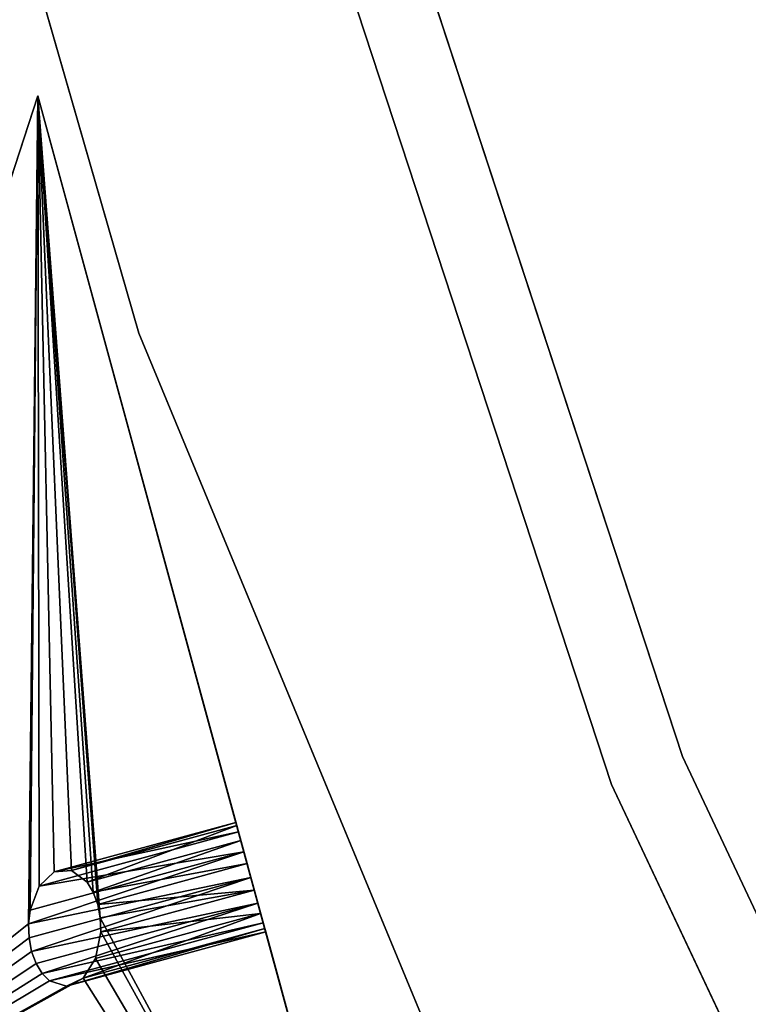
# Model space of a CAD drawing. Extents: x 0.3 to 17.2, y 0.3 to 17.2.
# Tile 82 of 256: x 1.8 to 2.2, y 6 to 6.5. Entities that reach past the tile are written whole.
import ezdxf

# ---------------------------------------------------------------- set-up
doc = ezdxf.new("R2010")
doc.units = 0
doc.header["$MEASUREMENT"] = 0
doc.layers.get('0').update_dxf_attribs({"linetype": 'CONTINUOUS'})

# ---------------------------------------------------------------- blocks, each defined once
blk = doc.blocks.new('LUXORE_PLAFON_STL_1')
at = {"color": 0}
for p, q in [((1.86678, 6.32961, -5.19685), (1.64099, 7.11335, -5.19685)), ((1.64099, 7.11335, -5.15748), (1.86678, 6.32961, -5.15748)), ((1.86678, 6.32961, -5.19685), (1.64099, 7.11335, -5.19685)), ((1.64099, 7.11335, -5.15748), (1.86678, 6.32961, -5.15748)), ((2.14757, 6.11105, 0), (1.87542, 6.94004, 0)), ((2.14757, 6.11105, -1.37795), (1.87542, 6.94004, -1.37795)), ((2.14757, 6.11105, 0), (1.87542, 6.94004, 0)), ((2.14757, 6.11105, -1.37795), (1.87542, 6.94004, -1.37795)), ((2.11099, 6.09649, -1.37795), (1.83733, 6.93008, -1.37795)), ((1.83733, 6.93008, 0), (2.11099, 6.09649, 0)), ((1.83733, 6.93008, 0), (2.11099, 6.09649, 0)), ((2.11099, 6.09649, -1.37795), (1.83733, 6.93008, -1.37795)), ((1.81459, 6.45233, -5.33469), (1.62819, 5.87988, -4.95028)), ((1.81459, 6.45233, -5.33469), (1.62819, 5.87988, -4.95028)), ((2.06836, 5.52115, -1.51782), (1.81459, 6.45233, -5.33469)), ((2.01531, 5.71582, -5.52772), (1.81459, 6.45233, -5.33469)), ((2.06836, 5.52115, -1.51782), (1.81459, 6.45233, -5.33469)), ((2.01531, 5.71582, -5.52772), (1.81459, 6.45233, -5.33469)), ((2.1789, 5.57608, -5.19685), (1.86678, 6.32961, -5.19685)), ((1.86678, 6.32961, -5.15748), (2.1789, 5.57608, -5.15748)), ((1.86678, 6.32961, -5.19685), (1.86678, 6.32961, -5.15748)), ((2.1789, 5.57608, -5.19685), (1.86678, 6.32961, -5.19685)), ((1.86678, 6.32961, -5.15748), (2.1789, 5.57608, -5.15748)), ((1.86678, 6.32961, -5.19685), (1.86678, 6.32961, -5.15748)), ((2.51953, 5.32179, 0), (2.14757, 6.11105, 0)), ((2.51953, 5.32179, -1.37795), (2.14757, 6.11105, -1.37795)), ((2.14757, 6.11105, -1.37795), (2.14757, 6.11105, 0)), ((2.51953, 5.32179, 0), (2.14757, 6.11105, 0)), ((2.14757, 6.11105, -1.37795), (2.14757, 6.11105, 0)), ((2.51953, 5.32179, -1.37795), (2.14757, 6.11105, -1.37795)), ((2.48502, 5.30285, -1.37795), (2.11099, 6.09649, -1.37795)), ((2.11099, 6.09649, 0), (2.48502, 5.30285, 0)), ((2.11099, 6.09649, 0), (2.48502, 5.30285, 0)), ((2.11099, 6.09649, 0), (2.11099, 6.09649, -1.37795)), ((2.48502, 5.30285, -1.37795), (2.11099, 6.09649, -1.37795)), ((2.11099, 6.09649, 0), (2.11099, 6.09649, -1.37795)), ((1.82305, 6.05137, -5.28243), (1.91689, 6.07695, -5.28243)), ((1.82305, 6.05137, -5.28243), (1.91689, 6.07695, -5.28243)), ((1.83197, 6.05213, -5.29647), (1.91732, 6.07538, -5.29647)), ((1.83197, 6.05213, -5.29647), (1.91732, 6.07538, -5.29647)), ((1.91823, 6.07204, -5.26925), (1.91689, 6.07695, -5.28243)), ((1.91689, 6.07695, -5.28243), (1.91732, 6.07538, -5.29647)), ((1.91823, 6.07204, -5.26925), (1.91689, 6.07695, -5.28243)), ((1.91689, 6.07695, -5.28243), (1.91732, 6.07538, -5.29647)), ((1.91732, 6.07538, -5.29647), (1.91941, 6.06771, -5.30815)), ((1.91732, 6.07538, -5.29647), (1.91941, 6.06771, -5.30815)), ((1.81538, 6.04401, -5.26925), (1.91823, 6.07204, -5.26925)), ((1.81538, 6.04401, -5.26925), (1.91823, 6.07204, -5.26925)), ((1.84008, 6.04609, -5.30815), (1.91941, 6.06771, -5.30815)), ((1.84008, 6.04609, -5.30815), (1.91941, 6.06771, -5.30815)), ((1.84324, 6.0409, -5.31223), (1.91941, 6.06771, -5.30815)), ((1.84324, 6.0409, -5.31223), (1.91941, 6.06771, -5.30815)), ((1.92102, 6.06178, -5.25994), (1.91823, 6.07204, -5.26925)), ((1.92102, 6.06178, -5.25994), (1.91823, 6.07204, -5.26925)), ((1.91941, 6.06771, -5.30815), (1.92269, 6.05567, -5.31479)), ((1.91941, 6.06771, -5.30815), (1.92269, 6.05567, -5.31479)), ((1.80985, 6.02456, -5.25745), (1.92102, 6.06178, -5.25994)), ((1.80985, 6.02456, -5.25745), (1.92102, 6.06178, -5.25994)), ((1.8107, 6.03171, -5.25994), (1.92102, 6.06178, -5.25994)), ((1.8107, 6.03171, -5.25994), (1.92102, 6.06178, -5.25994)), ((1.92464, 6.04852, -5.25664), (1.92102, 6.06178, -5.25994)), ((1.92464, 6.04852, -5.25664), (1.92102, 6.06178, -5.25994)), ((1.84324, 6.0409, -5.31223), (1.92269, 6.05567, -5.31479)), ((1.84324, 6.0409, -5.31223), (1.92269, 6.05567, -5.31479)), ((1.84554, 6.03465, -5.31479), (1.92269, 6.05567, -5.31479)), ((1.84554, 6.03465, -5.31479), (1.92269, 6.05567, -5.31479)), ((1.92269, 6.05567, -5.31479), (1.9264, 6.04204, -5.31488)), ((1.92269, 6.05567, -5.31479), (1.9264, 6.04204, -5.31488)), ((1.80985, 6.02456, -5.25745), (1.92464, 6.04852, -5.25664)), ((1.80985, 6.02456, -5.25745), (1.92464, 6.04852, -5.25664)), ((1.81009, 6.0173, -5.25664), (1.92464, 6.04852, -5.25664)), ((1.81009, 6.0173, -5.25664), (1.92464, 6.04852, -5.25664)), ((1.8114, 6.01034, -5.25754), (1.92464, 6.04852, -5.25664)), ((1.8114, 6.01034, -5.25754), (1.92464, 6.04852, -5.25664)), ((1.82305, 6.05137, -5.28243), (1.81538, 6.04401, -5.26925)), ((1.82305, 6.05137, -5.28243), (1.81538, 6.04401, -5.26925)), ((1.83197, 6.05213, -5.29647), (1.82305, 6.05137, -5.28243)), ((1.83197, 6.05213, -5.29647), (1.82305, 6.05137, -5.28243)), ((1.84008, 6.04609, -5.30815), (1.83197, 6.05213, -5.29647)), ((1.84008, 6.04609, -5.30815), (1.83197, 6.05213, -5.29647)), ((1.92824, 6.0353, -5.2601), (1.92464, 6.04852, -5.25664)), ((1.92824, 6.0353, -5.2601), (1.92464, 6.04852, -5.25664)), ((1.81538, 6.04401, -5.26925), (1.8107, 6.03171, -5.25994)), ((1.81538, 6.04401, -5.26925), (1.8107, 6.03171, -5.25994)), ((1.84324, 6.0409, -5.31223), (1.84008, 6.04609, -5.30815)), ((1.84324, 6.0409, -5.31223), (1.84008, 6.04609, -5.30815)), ((1.84554, 6.03465, -5.31479), (1.84324, 6.0409, -5.31223)), ((1.84554, 6.03465, -5.31479), (1.84324, 6.0409, -5.31223)), ((1.84554, 6.03465, -5.31479), (1.9264, 6.04204, -5.31488)), ((1.84554, 6.03465, -5.31479), (1.9264, 6.04204, -5.31488)), ((1.84684, 6.02768, -5.31569), (1.9264, 6.04204, -5.31488)), ((1.84684, 6.02768, -5.31569), (1.9264, 6.04204, -5.31488)), ((1.9264, 6.04204, -5.31488), (1.84708, 6.02042, -5.31488)), ((1.9264, 6.04204, -5.31488), (1.84708, 6.02042, -5.31488)), ((1.9264, 6.04204, -5.31488), (1.9297, 6.02992, -5.30838)), ((1.9264, 6.04204, -5.31488), (1.9297, 6.02992, -5.30838)), ((1.8114, 6.01034, -5.25754), (1.92824, 6.0353, -5.2601)), ((1.8114, 6.01034, -5.25754), (1.92824, 6.0353, -5.2601)), ((1.92824, 6.0353, -5.2601), (1.81369, 6.00408, -5.2601)), ((1.92824, 6.0353, -5.2601), (1.81369, 6.00408, -5.2601)), ((1.92824, 6.0353, -5.2601), (1.81685, 5.99889, -5.26418)), ((1.92824, 6.0353, -5.2601), (1.81685, 5.99889, -5.26418)), ((1.84684, 6.02768, -5.31569), (1.84554, 6.03465, -5.31479)), ((1.84684, 6.02768, -5.31569), (1.84554, 6.03465, -5.31479)), ((1.93101, 6.02514, -5.26954), (1.92824, 6.0353, -5.2601)), ((1.93101, 6.02514, -5.26954), (1.92824, 6.0353, -5.2601)), ((1.8107, 6.03171, -5.25994), (1.80985, 6.02456, -5.25745)), ((1.8107, 6.03171, -5.25994), (1.80985, 6.02456, -5.25745)), ((1.9297, 6.02992, -5.30838), (1.84436, 6.00666, -5.30838)), ((1.9297, 6.02992, -5.30838), (1.84436, 6.00666, -5.30838)), ((1.84708, 6.02042, -5.31488), (1.84684, 6.02768, -5.31569)), ((1.84708, 6.02042, -5.31488), (1.84684, 6.02768, -5.31569)), ((1.9297, 6.02992, -5.30838), (1.93183, 6.02211, -5.2968)), ((1.9297, 6.02992, -5.30838), (1.93183, 6.02211, -5.2968)), ((1.80985, 6.02456, -5.25745), (1.81009, 6.0173, -5.25664)), ((1.80985, 6.02456, -5.25745), (1.81009, 6.0173, -5.25664)), ((1.93101, 6.02514, -5.26954), (1.81685, 5.99889, -5.26418)), ((1.93101, 6.02514, -5.26954), (1.81685, 5.99889, -5.26418)), ((1.93101, 6.02514, -5.26954), (1.82068, 5.99508, -5.26954)), ((1.93101, 6.02514, -5.26954), (1.82068, 5.99508, -5.26954)), ((1.93183, 6.02211, -5.2968), (1.838, 5.99654, -5.2968)), ((1.93183, 6.02211, -5.2968), (1.838, 5.99654, -5.2968)), ((1.9323, 6.02039, -5.28278), (1.93101, 6.02514, -5.26954)), ((1.9323, 6.02039, -5.28278), (1.93101, 6.02514, -5.26954)), ((1.93183, 6.02211, -5.2968), (1.9323, 6.02039, -5.28278)), ((1.93183, 6.02211, -5.2968), (1.9323, 6.02039, -5.28278)), ((1.81009, 6.0173, -5.25664), (1.8114, 6.01034, -5.25754)), ((1.81009, 6.0173, -5.25664), (1.8114, 6.01034, -5.25754)), ((1.9323, 6.02039, -5.28278), (1.82945, 5.99236, -5.28278)), ((1.9323, 6.02039, -5.28278), (1.82945, 5.99236, -5.28278)), ((1.84436, 6.00666, -5.30838), (1.84708, 6.02042, -5.31488)), ((1.84436, 6.00666, -5.30838), (1.84708, 6.02042, -5.31488)), ((1.8114, 6.01034, -5.25754), (1.81369, 6.00408, -5.2601)), ((1.8114, 6.01034, -5.25754), (1.81369, 6.00408, -5.2601)), ((1.838, 5.99654, -5.2968), (1.84436, 6.00666, -5.30838)), ((1.838, 5.99654, -5.2968), (1.84436, 6.00666, -5.30838)), ((1.81369, 6.00408, -5.2601), (1.81685, 5.99889, -5.26418)), ((1.81369, 6.00408, -5.2601), (1.81685, 5.99889, -5.26418)), ((1.81685, 5.99889, -5.26418), (1.82068, 5.99508, -5.26954)), ((1.81685, 5.99889, -5.26418), (1.82068, 5.99508, -5.26954)), ((1.82945, 5.99236, -5.28278), (1.838, 5.99654, -5.2968)), ((1.82945, 5.99236, -5.28278), (1.838, 5.99654, -5.2968)), ((1.82068, 5.99508, -5.26954), (1.82945, 5.99236, -5.28278)), ((1.82068, 5.99508, -5.26954), (1.82945, 5.99236, -5.28278))]:
    blk.add_line(p, q, dxfattribs=at)
mesh = blk.add_polyface(dxfattribs=at)
corners = [(1.90166, 9.4846, -1.84228), (1.90166, 7.94244, -1.84228), (1.85836, 8.71352, -1.84228), (2.03103, 10.24599, -1.84228), (2.03103, 7.18105, -1.84228), (2.24483, 10.98811, -1.84228), (2.14824, 9.09775, -1.84228), (2.23745, 9.86102, -1.84228), (2.41467, 10.60876, -1.84228), (2.54037, 11.70162, -1.84228), (2.6775, 11.33088, -1.84228), (2.91395, 12.37755, -1.84228), (3.02239, 12.0176, -1.84228), (3.36085, 13.00741, -1.84228), (3.44466, 12.65964, -1.84228), (3.87547, 13.58327, -1.84228), (3.93862, 13.24831, -1.84228), (4.45133, 14.09788, -1.84228), (4.49758, 13.77566, -1.84228), (5.08119, 14.54479, -1.84228), (5.11398, 14.23456, -1.84228), (5.75712, 14.91837, -1.84228), (5.77948, 14.61879, -1.84228), (6.47063, 15.21391, -1.84228), (6.4851, 14.92316, -1.84228), (7.21275, 15.42771, -1.84228), (7.22127, 15.14356, -1.84228), (7.97414, 15.55708, -1.84228), (7.97806, 15.277, -1.84228), (8.74522, 15.60038, -1.84228), (8.74522, 15.32168, -1.84228), (9.5163, 15.55708, -1.84228), (9.51238, 15.277, -1.84228), (10.26917, 15.14356, -1.84228), (10.27769, 15.42771, -1.84228), (11.00534, 14.92316, -1.84228), (11.0198, 15.21391, -1.84228), (11.71096, 14.61879, -1.84228), (11.73332, 14.91837, -1.84228), (12.37646, 14.23456, -1.84228), (12.40925, 14.54479, -1.84228), (12.99286, 13.77566, -1.84228), (13.03911, 14.09788, -1.84228), (13.55182, 13.24831, -1.84228), (13.61496, 13.58327, -1.84228), (14.04578, 12.65964, -1.84228), (14.12958, 13.00741, -1.84228), (14.46805, 12.0176, -1.84228), (14.57649, 12.37755, -1.84228), (14.81294, 11.33088, -1.84228), (14.95007, 11.70162, -1.84228), (15.07577, 10.60876, -1.84228), (15.24561, 10.98811, -1.84228), (15.25298, 9.86102, -1.84228), (15.45941, 10.24599, -1.84228), (15.3422, 9.09775, -1.84228), (15.3422, 8.32929, -1.84228), (2.14824, 8.32929, -1.84228), (2.24483, 6.43893, -1.84228), (2.23745, 7.56603, -1.84228), (2.41467, 6.81828, -1.84228), (2.54037, 5.72542, -1.84228), (2.6775, 6.09616, -1.84228), (2.91395, 5.04949, -1.84228), (3.02239, 5.40944, -1.84228), (3.36085, 4.41963, -1.84228), (3.44466, 4.7674, -1.84228), (3.87547, 3.84377, -1.84228), (3.93862, 4.17873, -1.84228), (4.45133, 3.32916, -1.84228), (4.49758, 3.65138, -1.84228), (5.08119, 2.88225, -1.84228), (5.11398, 3.19248, -1.84228), (5.75712, 2.50867, -1.84228), (5.77948, 2.80825, -1.84228), (6.47063, 2.21313, -1.84228), (6.4851, 2.50388, -1.84228), (7.21275, 1.99933, -1.84228), (7.22127, 2.28349, -1.84228), (7.97414, 1.86996, -1.84228), (7.97806, 2.15004, -1.84228), (8.74522, 1.82666, -1.84228), (8.74522, 2.10536, -1.84228), (9.51238, 2.15004, -1.84228), (9.5163, 1.86996, -1.84228), (10.26917, 2.28349, -1.84228), (10.27769, 1.99933, -1.84228), (11.00534, 2.50388, -1.84228), (11.0198, 2.21313, -1.84228), (11.71096, 2.80825, -1.84228), (11.73332, 2.50867, -1.84228), (12.37646, 3.19248, -1.84228), (12.40925, 2.88225, -1.84228), (12.99286, 3.65138, -1.84228), (13.03911, 3.32916, -1.84228), (13.55182, 4.17873, -1.84228), (13.61496, 3.84377, -1.84228), (14.04578, 4.7674, -1.84228), (14.12958, 4.41963, -1.84228), (14.46805, 5.40944, -1.84228), (14.57649, 5.04949, -1.84228), (14.81294, 6.09616, -1.84228), (14.95007, 5.72542, -1.84228), (15.07577, 6.81828, -1.84228), (15.24561, 6.43893, -1.84228), (15.25298, 7.56603, -1.84228), (15.45941, 7.18105, -1.84228), (15.58878, 9.4846, -1.84228), (15.58878, 7.94244, -1.84228), (15.63208, 8.71352, -1.84228)]
mesh.append_faces([[corners[k] for k in face] for face in [(0, 1, 2), (108, 107, 109)]], dxfattribs={"vtx0": -1, "color": 0})
mesh.append_faces([[corners[k] for k in face] for face in [(1, 3, 4), (6, 5, 7), (7, 5, 8), (8, 9, 10), (10, 11, 12), (12, 13, 14), (14, 15, 16), (16, 17, 18), (18, 19, 20), (20, 21, 22), (22, 23, 24), (24, 25, 26), (26, 27, 28), (28, 29, 30), (30, 31, 32), (32, 31, 33), (33, 34, 35), (35, 36, 37), (37, 38, 39), (39, 40, 41), (41, 42, 43), (43, 44, 45), (45, 46, 47), (47, 48, 49), (49, 50, 51), (51, 52, 53), (53, 54, 55), (55, 54, 56), (4, 57, 58), (57, 4, 6), (58, 60, 61), (61, 62, 63), (63, 64, 65), (65, 66, 67), (67, 68, 69), (69, 70, 71), (71, 72, 73), (73, 74, 75), (75, 76, 77), (77, 78, 79), (79, 80, 81), (81, 83, 84), (84, 85, 86), (86, 87, 88), (88, 89, 90), (90, 91, 92), (92, 93, 94), (94, 95, 96), (96, 97, 98), (98, 99, 100), (100, 101, 102), (102, 103, 104), (104, 105, 106), (106, 107, 108)]], dxfattribs={"vtx0": -1, "vtx1": -1, "color": 0})
mesh.append_faces([[corners[k] for k in face] for face in [(4, 5, 6), (106, 56, 54)]], dxfattribs={"vtx0": -1, "vtx1": -1, "vtx2": -1, "color": 0})
mesh.append_faces([[corners[k] for k in face] for face in [(1, 0, 3), (4, 3, 5), (8, 5, 9), (10, 9, 11), (12, 11, 13), (14, 13, 15), (16, 15, 17), (18, 17, 19), (20, 19, 21), (22, 21, 23), (24, 23, 25), (26, 25, 27), (28, 27, 29), (30, 29, 31), (33, 31, 34), (35, 34, 36), (37, 36, 38), (39, 38, 40), (41, 40, 42), (43, 42, 44), (45, 44, 46), (47, 46, 48), (49, 48, 50), (51, 50, 52), (53, 52, 54), (58, 57, 59), (58, 59, 60), (61, 60, 62), (63, 62, 64), (65, 64, 66), (67, 66, 68), (69, 68, 70), (71, 70, 72), (73, 72, 74), (75, 74, 76), (77, 76, 78), (79, 78, 80), (81, 80, 82), (81, 82, 83), (84, 83, 85), (86, 85, 87), (88, 87, 89), (90, 89, 91), (92, 91, 93), (94, 93, 95), (96, 95, 97), (98, 97, 99), (100, 99, 101), (102, 101, 103), (104, 103, 105), (106, 105, 56), (106, 54, 107)]], dxfattribs={"vtx0": -1, "vtx2": -1, "color": 0})
mesh = blk.add_polyface(dxfattribs=at)
corners = [(1.90166, 7.94244, -1.82259), (1.90166, 9.4846, -1.82259), (1.85836, 8.71352, -1.82259), (2.03103, 7.18105, -1.82259), (2.03103, 10.24599, -1.82259), (2.24483, 6.43893, -1.82259), (2.14824, 8.32929, -1.82259), (2.23745, 7.56603, -1.82259), (2.41467, 6.81828, -1.82259), (2.54037, 5.72542, -1.82259), (2.6775, 6.09616, -1.82259), (2.91395, 5.04949, -1.82259), (3.02239, 5.40944, -1.82259), (3.36085, 4.41963, -1.82259), (3.44466, 4.7674, -1.82259), (3.87547, 3.84377, -1.82259), (3.93862, 4.17873, -1.82259), (4.45133, 3.32916, -1.82259), (4.49758, 3.65138, -1.82259), (5.08119, 2.88225, -1.82259), (5.11398, 3.19248, -1.82259), (5.75712, 2.50867, -1.82259), (5.77948, 2.80825, -1.82259), (6.47063, 2.21313, -1.82259), (6.4851, 2.50388, -1.82259), (7.21275, 1.99933, -1.82259), (7.22127, 2.28349, -1.82259), (7.97414, 1.86996, -1.82259), (7.97806, 2.15004, -1.82259), (8.74522, 1.82666, -1.82259), (8.74522, 2.10536, -1.82259), (9.5163, 1.86996, -1.82259), (9.51238, 2.15004, -1.82259), (10.26917, 2.28349, -1.82259), (10.27769, 1.99933, -1.82259), (11.00534, 2.50388, -1.82259), (11.0198, 2.21313, -1.82259), (11.71096, 2.80825, -1.82259), (11.73332, 2.50867, -1.82259), (12.37646, 3.19248, -1.82259), (12.40925, 2.88225, -1.82259), (12.99286, 3.65138, -1.82259), (13.03911, 3.32916, -1.82259), (13.55182, 4.17873, -1.82259), (13.61496, 3.84377, -1.82259), (14.04578, 4.7674, -1.82259), (14.12958, 4.41963, -1.82259), (14.46805, 5.40944, -1.82259), (14.57649, 5.04949, -1.82259), (14.81294, 6.09616, -1.82259), (14.95007, 5.72542, -1.82259), (15.07577, 6.81828, -1.82259), (15.24561, 6.43893, -1.82259), (15.25298, 7.56603, -1.82259), (15.45941, 7.18105, -1.82259), (15.3422, 8.32929, -1.82259), (15.3422, 9.09775, -1.82259), (2.14824, 9.09775, -1.82259), (2.24483, 10.98811, -1.82259), (2.23745, 9.86102, -1.82259), (2.41467, 10.60876, -1.82259), (2.54037, 11.70162, -1.82259), (2.6775, 11.33088, -1.82259), (2.91395, 12.37755, -1.82259), (3.02239, 12.0176, -1.82259), (3.36085, 13.00741, -1.82259), (3.44466, 12.65964, -1.82259), (3.87547, 13.58327, -1.82259), (3.93862, 13.24831, -1.82259), (4.45133, 14.09788, -1.82259), (4.49758, 13.77566, -1.82259), (5.08119, 14.54479, -1.82259), (5.11398, 14.23456, -1.82259), (5.75712, 14.91837, -1.82259), (5.77948, 14.61879, -1.82259), (6.47063, 15.21391, -1.82259), (6.4851, 14.92316, -1.82259), (7.21275, 15.42771, -1.82259), (7.22127, 15.14356, -1.82259), (7.97414, 15.55708, -1.82259), (7.97806, 15.277, -1.82259), (8.74522, 15.60038, -1.82259), (8.74522, 15.32168, -1.82259), (9.51238, 15.277, -1.82259), (9.5163, 15.55708, -1.82259), (10.26917, 15.14356, -1.82259), (10.27769, 15.42771, -1.82259), (11.00534, 14.92316, -1.82259), (11.0198, 15.21391, -1.82259), (11.71096, 14.61879, -1.82259), (11.73332, 14.91837, -1.82259), (12.37646, 14.23456, -1.82259), (12.40925, 14.54479, -1.82259), (12.99286, 13.77566, -1.82259), (13.03911, 14.09788, -1.82259), (13.55182, 13.24831, -1.82259), (13.61496, 13.58327, -1.82259), (14.04578, 12.65964, -1.82259), (14.12958, 13.00741, -1.82259), (14.46805, 12.0176, -1.82259), (14.57649, 12.37755, -1.82259), (14.81294, 11.33088, -1.82259), (14.95007, 11.70162, -1.82259), (15.07577, 10.60876, -1.82259), (15.24561, 10.98811, -1.82259), (15.25298, 9.86102, -1.82259), (15.45941, 10.24599, -1.82259), (15.58878, 7.94244, -1.82259), (15.58878, 9.4846, -1.82259), (15.63208, 8.71352, -1.82259)]
mesh.append_faces([[corners[k] for k in face] for face in [(0, 1, 2), (108, 107, 109)]], dxfattribs={"vtx0": -1, "color": 0})
mesh.append_faces([[corners[k] for k in face] for face in [(1, 3, 4), (6, 5, 7), (7, 5, 8), (8, 9, 10), (10, 11, 12), (12, 13, 14), (14, 15, 16), (16, 17, 18), (18, 19, 20), (20, 21, 22), (22, 23, 24), (24, 25, 26), (26, 27, 28), (28, 29, 30), (30, 31, 32), (32, 31, 33), (33, 34, 35), (35, 36, 37), (37, 38, 39), (39, 40, 41), (41, 42, 43), (43, 44, 45), (45, 46, 47), (47, 48, 49), (49, 50, 51), (51, 52, 53), (53, 54, 55), (55, 54, 56), (4, 57, 58), (57, 4, 6), (58, 60, 61), (61, 62, 63), (63, 64, 65), (65, 66, 67), (67, 68, 69), (69, 70, 71), (71, 72, 73), (73, 74, 75), (75, 76, 77), (77, 78, 79), (79, 80, 81), (81, 83, 84), (84, 85, 86), (86, 87, 88), (88, 89, 90), (90, 91, 92), (92, 93, 94), (94, 95, 96), (96, 97, 98), (98, 99, 100), (100, 101, 102), (102, 103, 104), (104, 105, 106), (106, 107, 108)]], dxfattribs={"vtx0": -1, "vtx1": -1, "color": 0})
mesh.append_faces([[corners[k] for k in face] for face in [(4, 5, 6), (106, 56, 54)]], dxfattribs={"vtx0": -1, "vtx1": -1, "vtx2": -1, "color": 0})
mesh.append_faces([[corners[k] for k in face] for face in [(1, 0, 3), (4, 3, 5), (8, 5, 9), (10, 9, 11), (12, 11, 13), (14, 13, 15), (16, 15, 17), (18, 17, 19), (20, 19, 21), (22, 21, 23), (24, 23, 25), (26, 25, 27), (28, 27, 29), (30, 29, 31), (33, 31, 34), (35, 34, 36), (37, 36, 38), (39, 38, 40), (41, 40, 42), (43, 42, 44), (45, 44, 46), (47, 46, 48), (49, 48, 50), (51, 50, 52), (53, 52, 54), (58, 57, 59), (58, 59, 60), (61, 60, 62), (63, 62, 64), (65, 64, 66), (67, 66, 68), (69, 68, 70), (71, 70, 72), (73, 72, 74), (75, 74, 76), (77, 76, 78), (79, 78, 80), (81, 80, 82), (81, 82, 83), (84, 83, 85), (86, 85, 87), (88, 87, 89), (90, 89, 91), (92, 91, 93), (94, 93, 95), (96, 95, 97), (98, 97, 99), (100, 99, 101), (102, 101, 103), (104, 103, 105), (106, 105, 56), (106, 54, 107)]], dxfattribs={"vtx0": -1, "vtx2": -1, "color": 0})
mesh = blk.add_polyface(dxfattribs=at)
corners = [(2.03103, 7.18105, -1.82259), (2.24483, 6.43893, -1.84228), (2.24483, 6.43893, -1.82259), (2.03103, 7.18105, -1.84228)]
mesh.append_faces([[corners[k] for k in face] for face in [(0, 1, 2), (1, 0, 3)]], dxfattribs={"vtx0": -1, "color": 0})
mesh = blk.add_polyface(dxfattribs=at)
corners = [(1.64099, 7.11335, -5.15748), (1.86678, 6.32961, -5.19685), (1.86678, 6.32961, -5.15748), (1.64099, 7.11335, -5.19685)]
mesh.append_faces([[corners[k] for k in face] for face in [(0, 1, 2), (1, 0, 3)]], dxfattribs={"vtx0": -1, "color": 0})
mesh = blk.add_polyface(dxfattribs=at)
corners = [(1.87542, 6.94004, -1.37795), (2.14757, 6.11105, 0), (2.14757, 6.11105, -1.37795), (1.87542, 6.94004, 0)]
mesh.append_faces([[corners[k] for k in face] for face in [(0, 1, 2), (1, 0, 3)]], dxfattribs={"vtx0": -1, "color": 0})
mesh = blk.add_polyface(dxfattribs=at)
corners = [(1.83733, 6.93008, 0), (2.11099, 6.09649, -1.37795), (2.11099, 6.09649, 0), (1.83733, 6.93008, -1.37795)]
mesh.append_faces([[corners[k] for k in face] for face in [(0, 1, 2), (1, 0, 3)]], dxfattribs={"vtx0": -1, "color": 0})
mesh = blk.add_polyface(dxfattribs=at)
corners = [(1.68972, 6.51435, -1.78322), (1.81618, 5.56462, -1.82259), (1.81618, 5.56462, -1.78322), (1.68972, 6.51435, -1.82259)]
mesh.append_faces([[corners[k] for k in face] for face in [(0, 1, 2), (1, 0, 3)]], dxfattribs={"vtx0": -1, "color": 0})
mesh = blk.add_polyface(dxfattribs=at)
corners = [(2.06836, 5.52115, -1.51782), (1.62819, 5.87988, -4.95028), (1.81801, 5.18336, -2.09526), (1.81459, 6.45233, -5.33469)]
mesh.append_faces([[corners[k] for k in face] for face in [(0, 1, 2), (1, 0, 3)]], dxfattribs={"vtx0": -1, "color": 0})
mesh = blk.add_polyface(dxfattribs=at)
corners = [(1.62819, 5.87988, -4.95028), (1.82068, 5.99508, -5.26954), (1.82945, 5.99236, -5.28278), (1.81685, 5.99889, -5.26418), (1.81369, 6.00408, -5.2601), (1.8114, 6.01034, -5.25754), (1.81009, 6.0173, -5.25664), (1.80985, 6.02456, -5.25745), (1.81459, 6.45233, -5.33469), (1.8107, 6.03171, -5.25994), (1.81538, 6.04401, -5.26925), (1.82305, 6.05137, -5.28243), (1.83197, 6.05213, -5.29647), (2.01531, 5.71582, -5.52772), (1.84684, 6.02768, -5.31569), (1.84708, 6.02042, -5.31488), (1.84436, 6.00666, -5.30838), (1.838, 5.99654, -5.2968), (1.84554, 6.03465, -5.31479), (1.84324, 6.0409, -5.31223), (1.84008, 6.04609, -5.30815)]
mesh.append_faces([[corners[k] for k in face] for face in [(1, 0, 3), (3, 0, 4), (4, 0, 5), (5, 0, 6), (6, 0, 7), (7, 8, 9), (9, 8, 10), (10, 8, 11), (11, 8, 12), (13, 14, 8), (14, 13, 15), (15, 13, 16), (16, 13, 17), (17, 0, 2)]], dxfattribs={"vtx0": -1, "vtx1": -1, "color": 0})
mesh.append_faces([[corners[k] for k in face] for face in [(0, 1, 2), (7, 0, 8), (17, 13, 0), (8, 14, 18), (8, 18, 19), (8, 19, 20), (8, 20, 12)]], dxfattribs={"vtx0": -1, "vtx2": -1, "color": 0})
mesh = blk.add_polyface(dxfattribs=at)
corners = [(2.01531, 5.71582, -5.52772), (1.93183, 6.02211, -5.2968), (1.9323, 6.02039, -5.28278), (1.9297, 6.02992, -5.30838), (1.9264, 6.04204, -5.31488), (1.81459, 6.45233, -5.33469), (1.92269, 6.05567, -5.31479), (1.91941, 6.06771, -5.30815), (1.91732, 6.07538, -5.29647), (1.91689, 6.07695, -5.28243), (2.26908, 4.78464, -1.71085), (2.16632, 5.1617, -1.77001), (2.16679, 5.15998, -1.75599), (2.16419, 5.16951, -1.78159), (2.16089, 5.18163, -1.78808), (2.15717, 5.19526, -1.788), (2.15389, 5.2073, -1.78136), (2.1518, 5.21497, -1.76968), (2.15137, 5.21654, -1.75564), (2.06836, 5.52115, -1.51782), (1.92824, 6.0353, -5.2601), (1.92464, 6.04852, -5.25664), (1.93101, 6.02514, -5.26954), (1.92102, 6.06178, -5.25994), (1.91823, 6.07204, -5.26925), (2.16272, 5.17489, -1.73331), (2.16549, 5.16473, -1.74275), (2.15912, 5.18811, -1.72985), (2.15551, 5.20136, -1.73315), (2.15271, 5.21163, -1.74245)]
mesh.append_faces([[corners[k] for k in face] for face in [(1, 0, 3), (3, 0, 4), (4, 5, 6), (6, 5, 7), (7, 5, 8), (8, 5, 9), (11, 0, 13), (13, 0, 14), (14, 0, 15), (15, 0, 16), (16, 0, 17), (17, 0, 18), (19, 21, 5), (20, 0, 22), (22, 0, 2), (10, 25, 19), (25, 10, 26), (26, 10, 12)]], dxfattribs={"vtx0": -1, "vtx1": -1, "color": 0})
mesh.append_faces([[corners[k] for k in face] for face in [(18, 0, 19), (19, 0, 20)]], dxfattribs={"vtx0": -1, "vtx1": -1, "vtx2": -1, "color": 0})
mesh.append_faces([[corners[k] for k in face] for face in [(0, 1, 2), (4, 0, 5), (10, 11, 12), (11, 10, 0), (19, 20, 21), (5, 21, 23), (5, 23, 24), (5, 24, 9), (19, 25, 27), (19, 27, 28), (19, 28, 29), (19, 29, 18)]], dxfattribs={"vtx0": -1, "vtx2": -1, "color": 0})
mesh = blk.add_polyface(dxfattribs=at)
corners = [(1.86678, 6.32961, -5.15748), (2.1789, 5.57608, -5.19685), (2.1789, 5.57608, -5.15748), (1.86678, 6.32961, -5.19685)]
mesh.append_faces([[corners[k] for k in face] for face in [(0, 1, 2), (1, 0, 3)]], dxfattribs={"vtx0": -1, "color": 0})
mesh = blk.add_polyface(dxfattribs=at)
corners = [(2.14757, 6.11105, -1.37795), (2.51953, 5.32179, 0), (2.51953, 5.32179, -1.37795), (2.14757, 6.11105, 0)]
mesh.append_faces([[corners[k] for k in face] for face in [(0, 1, 2), (1, 0, 3)]], dxfattribs={"vtx0": -1, "color": 0})
mesh = blk.add_polyface(dxfattribs=at)
corners = [(2.11099, 6.09649, 0), (2.48502, 5.30285, -1.37795), (2.48502, 5.30285, 0), (2.11099, 6.09649, -1.37795)]
mesh.append_faces([[corners[k] for k in face] for face in [(0, 1, 2), (1, 0, 3)]], dxfattribs={"vtx0": -1, "color": 0})
mesh = blk.add_polyface(dxfattribs=at)
corners = [(1.91823, 6.07204, -5.26925), (1.82305, 6.05137, -5.28243), (1.91689, 6.07695, -5.28243), (1.81538, 6.04401, -5.26925)]
mesh.append_faces([[corners[k] for k in face] for face in [(0, 1, 2), (1, 0, 3)]], dxfattribs={"vtx0": -1, "color": 0})
mesh = blk.add_polyface(dxfattribs=at)
corners = [(1.91689, 6.07695, -5.28243), (1.83197, 6.05213, -5.29647), (1.91732, 6.07538, -5.29647), (1.82305, 6.05137, -5.28243)]
mesh.append_faces([[corners[k] for k in face] for face in [(0, 1, 2), (1, 0, 3)]], dxfattribs={"vtx0": -1, "color": 0})
mesh = blk.add_polyface(dxfattribs=at)
corners = [(1.91732, 6.07538, -5.29647), (1.84008, 6.04609, -5.30815), (1.91941, 6.06771, -5.30815), (1.83197, 6.05213, -5.29647)]
mesh.append_faces([[corners[k] for k in face] for face in [(0, 1, 2), (1, 0, 3)]], dxfattribs={"vtx0": -1, "color": 0})
mesh = blk.add_polyface(dxfattribs=at)
corners = [(1.81538, 6.04401, -5.26925), (1.92102, 6.06178, -5.25994), (1.8107, 6.03171, -5.25994), (1.91823, 6.07204, -5.26925)]
mesh.append_faces([[corners[k] for k in face] for face in [(0, 1, 2), (1, 0, 3)]], dxfattribs={"vtx0": -1, "color": 0})
mesh = blk.add_polyface(dxfattribs=at)
corners = [(1.91941, 6.06771, -5.30815), (1.84008, 6.04609, -5.30815), (1.84324, 6.0409, -5.31223)]
mesh.append_faces([[corners[k] for k in face] for face in [(0, 1, 2)]], dxfattribs={"color": 0})
mesh = blk.add_polyface(dxfattribs=at)
corners = [(1.92269, 6.05567, -5.31479), (1.91941, 6.06771, -5.30815), (1.84324, 6.0409, -5.31223)]
mesh.append_faces([[corners[k] for k in face] for face in [(0, 1, 2)]], dxfattribs={"color": 0})
mesh = blk.add_polyface(dxfattribs=at)
corners = [(1.92464, 6.04852, -5.25664), (1.80985, 6.02456, -5.25745), (1.92102, 6.06178, -5.25994)]
mesh.append_faces([[corners[k] for k in face] for face in [(0, 1, 2)]], dxfattribs={"color": 0})
mesh = blk.add_polyface(dxfattribs=at)
corners = [(1.92102, 6.06178, -5.25994), (1.80985, 6.02456, -5.25745), (1.8107, 6.03171, -5.25994)]
mesh.append_faces([[corners[k] for k in face] for face in [(0, 1, 2)]], dxfattribs={"color": 0})
mesh = blk.add_polyface(dxfattribs=at)
corners = [(1.92269, 6.05567, -5.31479), (1.84324, 6.0409, -5.31223), (1.84554, 6.03465, -5.31479)]
mesh.append_faces([[corners[k] for k in face] for face in [(0, 1, 2)]], dxfattribs={"color": 0})
mesh = blk.add_polyface(dxfattribs=at)
corners = [(1.9264, 6.04204, -5.31488), (1.92269, 6.05567, -5.31479), (1.84554, 6.03465, -5.31479)]
mesh.append_faces([[corners[k] for k in face] for face in [(0, 1, 2)]], dxfattribs={"color": 0})
mesh = blk.add_polyface(dxfattribs=at)
corners = [(1.92464, 6.04852, -5.25664), (1.81009, 6.0173, -5.25664), (1.80985, 6.02456, -5.25745)]
mesh.append_faces([[corners[k] for k in face] for face in [(0, 1, 2)]], dxfattribs={"color": 0})
mesh = blk.add_polyface(dxfattribs=at)
corners = [(1.92464, 6.04852, -5.25664), (1.8114, 6.01034, -5.25754), (1.81009, 6.0173, -5.25664)]
mesh.append_faces([[corners[k] for k in face] for face in [(0, 1, 2)]], dxfattribs={"color": 0})
mesh = blk.add_polyface(dxfattribs=at)
corners = [(1.92824, 6.0353, -5.2601), (1.8114, 6.01034, -5.25754), (1.92464, 6.04852, -5.25664)]
mesh.append_faces([[corners[k] for k in face] for face in [(0, 1, 2)]], dxfattribs={"color": 0})
mesh = blk.add_polyface(dxfattribs=at)
corners = [(1.9297, 6.02992, -5.30838), (1.84708, 6.02042, -5.31488), (1.84436, 6.00666, -5.30838), (1.9264, 6.04204, -5.31488)]
mesh.append_faces([[corners[k] for k in face] for face in [(0, 1, 2), (1, 0, 3)]], dxfattribs={"vtx0": -1, "color": 0})
mesh = blk.add_polyface(dxfattribs=at)
corners = [(1.9264, 6.04204, -5.31488), (1.84554, 6.03465, -5.31479), (1.84684, 6.02768, -5.31569)]
mesh.append_faces([[corners[k] for k in face] for face in [(0, 1, 2)]], dxfattribs={"color": 0})
mesh = blk.add_polyface(dxfattribs=at)
corners = [(1.9264, 6.04204, -5.31488), (1.84684, 6.02768, -5.31569), (1.84708, 6.02042, -5.31488)]
mesh.append_faces([[corners[k] for k in face] for face in [(0, 1, 2)]], dxfattribs={"color": 0})
mesh = blk.add_polyface(dxfattribs=at)
corners = [(1.92824, 6.0353, -5.2601), (1.81369, 6.00408, -5.2601), (1.8114, 6.01034, -5.25754)]
mesh.append_faces([[corners[k] for k in face] for face in [(0, 1, 2)]], dxfattribs={"color": 0})
mesh = blk.add_polyface(dxfattribs=at)
corners = [(1.92824, 6.0353, -5.2601), (1.81685, 5.99889, -5.26418), (1.81369, 6.00408, -5.2601)]
mesh.append_faces([[corners[k] for k in face] for face in [(0, 1, 2)]], dxfattribs={"color": 0})
mesh = blk.add_polyface(dxfattribs=at)
corners = [(1.93101, 6.02514, -5.26954), (1.81685, 5.99889, -5.26418), (1.92824, 6.0353, -5.2601)]
mesh.append_faces([[corners[k] for k in face] for face in [(0, 1, 2)]], dxfattribs={"color": 0})
mesh = blk.add_polyface(dxfattribs=at)
corners = [(1.838, 5.99654, -5.2968), (1.9297, 6.02992, -5.30838), (1.84436, 6.00666, -5.30838), (1.93183, 6.02211, -5.2968)]
mesh.append_faces([[corners[k] for k in face] for face in [(0, 1, 2), (1, 0, 3)]], dxfattribs={"vtx0": -1, "color": 0})
mesh = blk.add_polyface(dxfattribs=at)
corners = [(1.81685, 5.99889, -5.26418), (1.93101, 6.02514, -5.26954), (1.82068, 5.99508, -5.26954)]
mesh.append_faces([[corners[k] for k in face] for face in [(0, 1, 2)]], dxfattribs={"color": 0})
mesh = blk.add_polyface(dxfattribs=at)
corners = [(1.82068, 5.99508, -5.26954), (1.9323, 6.02039, -5.28278), (1.82945, 5.99236, -5.28278), (1.93101, 6.02514, -5.26954)]
mesh.append_faces([[corners[k] for k in face] for face in [(0, 1, 2), (1, 0, 3)]], dxfattribs={"vtx0": -1, "color": 0})
mesh = blk.add_polyface(dxfattribs=at)
corners = [(1.82945, 5.99236, -5.28278), (1.93183, 6.02211, -5.2968), (1.838, 5.99654, -5.2968), (1.9323, 6.02039, -5.28278)]
mesh.append_faces([[corners[k] for k in face] for face in [(0, 1, 2), (1, 0, 3)]], dxfattribs={"vtx0": -1, "color": 0})

msp = doc.modelspace()

# ---------------------------------------------------------------- block references
at = {"color": 0}
msp.add_blockref('LUXORE_PLAFON_STL_1', (0, 0), dxfattribs=at)

doc.saveas('drawing.dxf')
